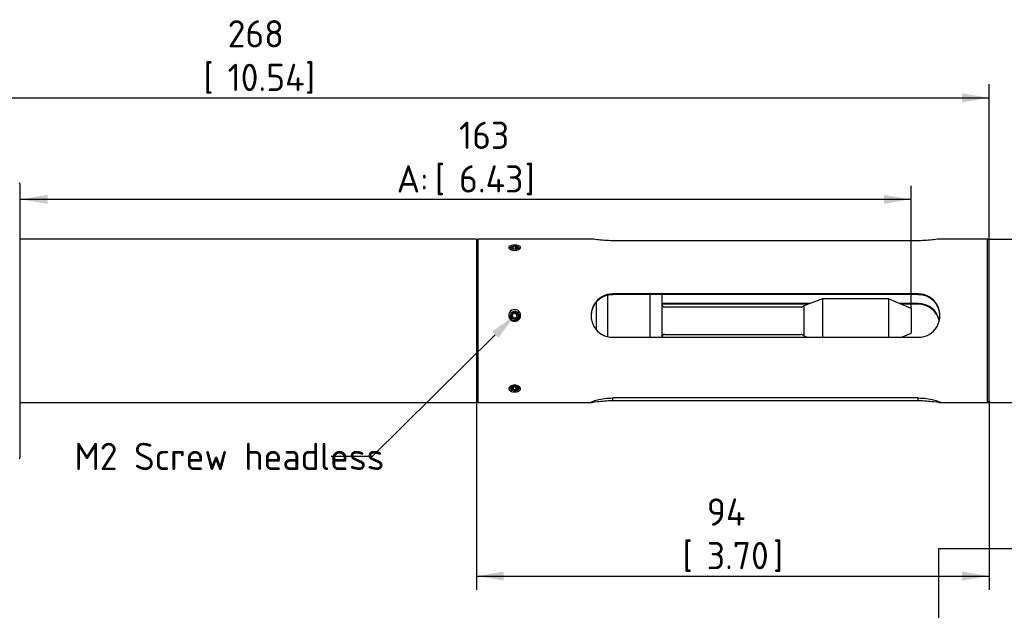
# Paper-space layout 'Sheet1' of a CAD drawing. Header units: millimetres. Extents: x 0 to 296, y -72 to 205.
# Tile 3 of 5: x 100 to 227, y 46 to 122. Entities that reach past the tile are written whole.
import ezdxf
from ezdxf import colors
from ezdxf.entities.mleader import LeaderData, LeaderLine
from ezdxf.enums import TextEntityAlignment as Align
from ezdxf.math import Vec2, Vec3

# ---------------------------------------------------------------- set-up
doc = ezdxf.new("R2010")
doc.units = ezdxf.units.MM
for name, color, linetype in [('92605A911_STAINL', 7, 'Continuous'), ('Default', 7, 'Continuous'), ('SFP-SRX', 7, 'Continuous'), ('SRV-X5-B15T', 7, 'Continuous')]:
    doc.layers.add(name, color=color, linetype=linetype)
doc.styles.add('SEACAD_Solid_Edge_ISO', font='seiso.ttf')
doc.styles.add('SEACAD_Solid_Edge_ISO1_Symbols', font='semeci1.ttf')
doc.dimstyles.new('Rheonics_Publish', dxfattribs={"dimtxt": 3.5, "dimasz": 3.5, "dimexe": 1.75, "dimexo": 0, "dimgap": 0.875, "dimtad": 1, "dimdec": 1, "dimlfac": 1.428571, "dimdsep": 46, "dimtxsty": 'SEACAD_Solid_Edge_ISO', "dimblk1": '_SE_FILLED', "dimblk2": '_SE_FILLED', "dimsah": 1, "dimcen": 1.75, "dimazin": 0, "dimtfac": 0.5, "dimtdec": 3, "dimtmove": 0, "dimatfit": 3, "dimfxl": 1, "dimarcsym": 0})
picture_1 = doc.add_image_def('image1.jpg', size_in_pixel=(1363, 928))

# ---------------------------------------------------------------- blocks, each defined once
blk = doc.blocks.new('SE1')
at = {"layer": '92605A911_STAINL', "color": 7, "linetype": 'Continuous'}
for p, q in [((163.17, 93.01), (163.17, 93.01)), ((163.26, 93.15), (163.24, 93.13)), ((163.51, 92.9), (163.51, 93.18)), ((163.87, 92.9), (163.87, 93.18)), ((164.19, 93.09), (164.12, 93.15)), ((163.17, 84.31), (163.17, 84.31)), ((163.51, 84.58), (163.34, 84.29)), ((163.51, 84.58), (163.51, 84.62)), ((163.87, 84.58), (163.51, 84.58)), ((163.87, 84.58), (163.87, 84.62)), ((164.04, 84.29), (163.87, 84.58)), ((163.17, 74.92), (163.17, 74.91)), ((163.2, 74.78), (163.33, 74.71)), ((163.51, 75.06), (163.51, 74.71)), ((163.87, 75.06), (163.87, 74.71)), ((164.06, 74.71), (164.14, 74.76))]:
    blk.add_line(p, q, dxfattribs=at)
for centre, radius, start, end in [((163.22, 93.04), 0.0739, 212.9993, 238.2513), ((163.61, 84.39), 0.465, 190.2809, 200.9002), ((163.43, 74.99), 0.278, 194.3385, 207.656)]:
    blk.add_arc(centre, radius, start, end, dxfattribs=at)
for centre, major_axis, ratio, start_param, end_param in [((163.69, 93.01), (0.518, 0), 0.442289, 2.625891, 3.304538), ((163.69, 93.03), (0.521, 0.025), 0.370832, 3.123688, 3.286212), ((163.69, 93.04), (0.364, 0), 0.442289, 2.094395, 3.141593), ((163.69, 93.04), (-0.364, 0), 0.442289, 0, 1.047198), ((163.69, 93.04), (0.364, 0), 0.442289, 1.047198, 2.094395), ((163.69, 93.04), (-0.364, 0), 0.442289, 1.047198, 2.094395), ((163.69, 93.04), (0.364, 0), 0.442289, 0, 1.047198), ((163.69, 93.04), (-0.364, 0), 0.442289, 2.094395, 3.141593), ((163.69, 84.31), (0.364, 0), 0.997859, 1.047198, 2.094395), ((163.69, 84.31), (0.518, 0), 0.997859, 2.514926, 3.304538), ((163.69, 84.31), (-0.497, -0.156), 0.988755, 5.981815, 6.144339), ((163.69, 84.31), (0.364, 0), 0.997859, 2.094395, 3.141593), ((163.69, 84.31), (-0.364, 0), 0.997859, 0, 1.047198), ((163.69, 84.31), (-0.364, 0), 0.997859, 1.047198, 2.094395), ((163.69, 84.31), (0.364, 0), 0.997859, 0, 1.047198), ((163.69, 84.31), (-0.364, 0), 0.997859, 2.094395, 3.141593), ((163.69, 74.91), (0.518, 0), 0.55557, 2.514926, 3.304538), ((163.69, 74.89), (0.364, 0), 0.55557, 2.094395, 3.141593), ((163.69, 74.89), (-0.364, 0), 0.55557, 0, 1.047198), ((163.69, 74.89), (0.364, 0), 0.55557, 1.047198, 2.094395), ((163.69, 74.89), (-0.364, 0), 0.55557, 1.047198, 2.094395), ((163.69, 74.89), (0.364, 0), 0.55557, 0, 1.047198), ((163.69, 74.89), (-0.364, 0), 0.55557, 2.094395, 3.141593)]:
    blk.add_ellipse(centre, major_axis=major_axis, ratio=ratio, start_param=start_param, end_param=end_param, dxfattribs=at)
for centre, ratio in [((163.69, 93.04), 0.442289), ((163.69, 84.31), 0.997859), ((163.69, 74.89), 0.55557)]:
    blk.add_ellipse(centre, major_axis=(0.49, 0), ratio=ratio, dxfattribs=at)
for points, knots in [([(163.16, 93), (163.15, 93), (163.15, 93.01), (163.15, 93.03), (163.15, 93.05), (163.18, 93.08), (163.2, 93.09), (163.22, 93.1)], [0, 0, 0, 0, 0.0541992, 0.120176, 0.1986217, 0.290353, 0.4002277, 0.4002277, 0.4002277, 0.4002277]), ([(164.19, 92.78), (164.23, 92.82), (164.28, 92.87), (164.29, 92.97), (164.25, 93.04), (164.2, 93.08), (164.19, 93.09)], [0.4792336, 0.4792336, 0.4792336, 0.4792336, 0.5565572, 0.5886177, 0.6596222, 0.6774507, 0.6774507, 0.6774507, 0.6774507]), ([(163.01, 84.3), (163.02, 84.26), (163.02, 84.18), (163.07, 84.02), (163.2, 83.84), (163.42, 83.69), (163.72, 83.64), (164, 83.74), (164.2, 83.94), (164.28, 84.14), (164.29, 84.34), (164.24, 84.54), (164.1, 84.71), (163.94, 84.81), (163.73, 84.87), (163.46, 84.82), (163.33, 84.68), (163.27, 84.61)], [0, 0, 0, 0, 0.03346, 0.072901, 0.145491, 0.224178, 0.310616, 0.403216, 0.477775, 0.556557, 0.588618, 0.659622, 0.730678, 0.771899, 0.835144, 0.918723, 1, 1, 1, 1]), ([(163.16, 74.93), (163.15, 74.94), (163.15, 74.97), (163.15, 75.01), (163.15, 75.07), (163.18, 75.14), (163.23, 75.22), (163.29, 75.27), (163.31, 75.29)], [0, 0, 0, 0, 0.0541992, 0.120176, 0.1986217, 0.290353, 0.4569458, 0.5564169, 0.5564169, 0.5564169, 0.5564169]), ([(164.15, 74.76), (164.16, 74.77), (164.22, 74.82), (164.28, 74.89), (164.29, 74.99), (164.24, 75.09), (164.1, 75.18), (163.94, 75.23), (163.73, 75.25), (163.46, 75.21), (163.33, 75.12), (163.27, 75.08)], [0.45886, 0.45886, 0.45886, 0.45886, 0.4777754, 0.5565572, 0.5886177, 0.6596222, 0.7306777, 0.7718987, 0.8351438, 0.9187225, 1, 1, 1, 1])]:
    blk.add_open_spline(points, degree=3, knots=knots, dxfattribs=at)
for points, weights in [([(163.51, 93.18), (163.42, 93.03), (163.33, 93.04)], [2.03133692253, 2.34558583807, 2.03133692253]), ([(163.33, 93.04), (163.36, 92.99), (163.39, 92.95)], [2.03133692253, 2.13194620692, 2.16813376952]), ([(163.87, 93.18), (163.69, 93.1), (163.51, 93.18)], [2.03133692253, 2.34558583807, 2.03133692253]), ([(164.05, 93.04), (163.96, 93.03), (163.87, 93.18)], [2.03133692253, 2.34558583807, 2.03133692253]), ([(163.97, 92.93), (164.01, 92.96), (164.05, 93.04)], [2.18842390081, 2.18603466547, 2.03133692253]), ([(163.51, 84.62), (163.42, 84.46), (163.33, 84.31)], [2.03133692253, 2.34558583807, 2.03133692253]), ([(163.33, 84.31), (163.42, 84.14), (163.51, 83.99)], [2.03133692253, 2.34558583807, 2.03133692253]), ([(163.87, 84.62), (163.69, 84.62), (163.51, 84.62)], [2.03133692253, 2.34558583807, 2.03133692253]), ([(163.87, 83.99), (163.69, 83.99), (163.51, 83.99)], [2.03133692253, 2.34558583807, 2.03133692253]), ([(164.05, 84.31), (163.96, 84.46), (163.87, 84.62)], [2.03133692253, 2.34558583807, 2.03133692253]), ([(163.87, 83.99), (163.96, 84.14), (164.05, 84.31)], [2.03133692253, 2.34558583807, 2.03133692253]), ([(163.45, 75.04), (163.39, 75.01), (163.33, 74.89)], [2.16436763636, 2.24998955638, 2.03133692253]), ([(163.33, 74.89), (163.42, 74.88), (163.51, 74.71)], [2.03133692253, 2.34558583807, 2.03133692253]), ([(163.87, 74.71), (163.69, 74.79), (163.51, 74.71)], [2.03133692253, 2.34558583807, 2.03133692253]), ([(163.87, 74.71), (163.96, 74.88), (164.05, 74.89)], [2.03133692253, 2.34558583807, 2.03133692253]), ([(164.05, 74.89), (163.99, 75.01), (163.93, 75.04)], [2.03133692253, 2.25011461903, 2.16426959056])]:
    blk.add_rational_spline(points, weights, degree=2, dxfattribs=at)
blk.add_rational_spline([(163.17, 74.92), (163.17, 75.1), (163.43, 75.21), (163.69, 75.31), (163.95, 75.24), (164.1, 75.21), (164.16, 75.14)], [1, 0.866025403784, 1, 0.866025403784, 1, 0.91965037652, 0.935678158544], degree=2, knots=[0, 0, 0, 0.1666667, 0.1666667, 0.3333333, 0.3333333, 0.4332896, 0.4332896, 0.4332896], dxfattribs=at)
at = {"layer": 'SFP-SRX', "color": 7, "linetype": 'Continuous'}
for p, q in [((159.02, 94.14), (158.81, 93.93)), ((159.02, 73.14), (159.02, 94.14)), ((173.6, 94.14), (159.02, 94.14)), ((215.51, 93.92), (176.31, 93.92)), ((224.4, 94.14), (218.22, 94.14)), ((224.4, 73.14), (224.4, 94.14)), ((224.61, 93.93), (224.4, 94.14)), ((224.61, 73.35), (224.61, 93.93)), ((163.07, 92.86), (163.09, 92.85)), ((176.31, 87), (176.31, 87.09)), ((215.51, 87.09), (176.31, 87.09)), ((215.51, 87), (176.31, 87)), ((215.51, 87), (215.51, 87.09)), ((201.64, 85.86), (182.61, 85.86)), ((201.38, 85.77), (182.61, 85.77)), ((215.51, 85.86), (213.06, 85.86)), ((215.51, 85.77), (213.28, 85.77)), ((215.51, 85.77), (215.51, 85.86)), ((215.51, 81.5), (176.31, 81.5)), ((158.81, 73.35), (159.02, 73.14)), ((176.31, 73.35), (176.31, 73.72)), ((215.51, 73.72), (176.31, 73.72)), ((215.51, 73.35), (176.31, 73.35)), ((215.51, 73.35), (215.51, 73.72)), ((224.4, 73.14), (224.61, 73.35)), ((159.02, 73.14), (173.6, 73.14)), ((218.22, 73.14), (224.4, 73.14))]:
    blk.add_line(p, q, dxfattribs=at)
for centre, radius, start, end in [((176.3, 84.3), 2.79, 89.8891, 270.1109), ((176.3, 84.2), 2.79, 89.8887, 178.4804), ((215.51, 84.3), 2.79, 269.8893, 90.1107), ((215.51, 84.2), 2.79, 1.5452, 90.1115), ((163.71, 84.33), 0.759, 359.1672, 180.8328), ((215.51, 83.07), 2.79, 13.0636, 90.1112), ((215.51, 82.97), 2.79, 14.0636, 90.1111), ((163.71, 84.31), 0.759, 178.8229, 1.1771)]:
    blk.add_arc(centre, radius, start, end, dxfattribs=at)
for points, knots in [([(176.31, 93.92), (175.56, 93.92), (174.84, 93.99), (173.97, 94.1), (173.72, 94.13), (173.59, 94.13)], [0, 0, 0, 0, 0.25, 0.25, 0.4214374, 0.4214374, 0.4214374, 0.4214374]), ([(218.22, 94.13), (218.09, 94.13), (217.84, 94.1), (216.97, 93.99), (216.25, 93.92), (215.51, 93.92)], [0.5791593, 0.5791593, 0.5791593, 0.5791593, 0.75, 0.75, 1, 1, 1, 1]), ([(164.47, 93.05), (164.47, 93.01), (164.43, 92.92), (164.26, 92.79), (164.01, 92.71), (163.71, 92.67), (163.41, 92.71), (163.16, 92.79), (162.98, 92.92), (162.93, 93.05), (162.98, 93.19), (163.16, 93.29), (163.41, 93.35), (163.71, 93.38), (164, 93.35), (164.26, 93.29), (164.42, 93.18), (164.46, 93.1), (164.47, 93.05)], [0, 0, 0, 0, 0.062906, 0.125498, 0.1878, 0.249542, 0.311103, 0.373715, 0.436526, 0.500191, 0.563594, 0.625836, 0.68798, 0.74991, 0.81182, 0.874084, 0.936927, 1, 1, 1, 1]), ([(164.47, 74.91), (164.47, 74.85), (164.43, 74.74), (164.26, 74.61), (164.01, 74.52), (163.71, 74.49), (163.41, 74.52), (163.16, 74.61), (162.98, 74.74), (162.93, 74.9), (162.98, 75.08), (163.16, 75.23), (163.41, 75.33), (163.71, 75.37), (164, 75.33), (164.26, 75.23), (164.42, 75.08), (164.46, 74.96), (164.47, 74.91)], [0, 0, 0, 0, 0.062906, 0.125498, 0.1878, 0.249542, 0.311103, 0.373715, 0.436526, 0.500191, 0.563594, 0.625836, 0.68798, 0.74991, 0.81182, 0.874084, 0.936927, 1, 1, 1, 1]), ([(176.31, 73.35), (175.56, 73.35), (174.84, 73.28), (173.81, 73.15), (173.51, 73.11), (173.51, 73.21), (173.81, 73.34), (174.84, 73.61), (175.56, 73.72), (176.31, 73.72)], [0, 0, 0, 0, 0.25, 0.25, 0.5, 0.5, 0.75, 0.75, 1, 1, 1, 1]), ([(215.51, 73.72), (216.25, 73.72), (216.97, 73.61), (218, 73.34), (218.31, 73.21), (218.31, 73.11), (218.01, 73.15), (216.97, 73.28), (216.25, 73.35), (215.51, 73.35)], [0, 0, 0, 0, 0.25, 0.25, 0.5, 0.5, 0.75, 0.75, 1, 1, 1, 1])]:
    blk.add_open_spline(points, degree=3, knots=knots, dxfattribs=at)
at = {"layer": 'SRV-X5-B15T', "color": 7, "linetype": 'Continuous'}
for p, q in [((100.24, 66.1), (100.24, 101.17)), ((158.81, 94.14), (100.24, 94.14)), ((158.81, 94.14), (158.81, 73.14)), ((174.16, 86.01), (174.16, 82.53)), ((175.61, 86.9), (175.61, 81.6)), ((181.07, 87), (181.07, 81.5)), ((182.61, 87), (182.61, 81.5)), ((203.21, 86.44), (200.81, 85.56)), ((203.21, 86.44), (203.21, 81.5)), ((211.71, 86.44), (203.21, 86.44)), ((211.71, 86.44), (211.71, 81.5)), ((214.6, 85.21), (211.71, 86.44)), ((200.5, 85.39), (182.96, 85.39)), ((200.81, 85.56), (200.81, 81.71)), ((214.6, 85.21), (214.6, 82.06)), ((182.96, 81.89), (200.5, 81.89)), ((200.81, 81.71), (201.38, 81.5)), ((213.28, 81.5), (214.6, 82.06)), ((100.24, 73.14), (158.81, 73.14))]:
    blk.add_line(p, q, dxfattribs=at)
for centre, radius, start, end in [((100.1, 101.17), 0.14, 0, 90), ((182.96, 85.74), 0.35, 180, 270), ((200.5, 85.74), 0.35, 270, 330), ((182.96, 81.54), 0.35, 90, 180), ((200.5, 81.54), 0.35, 30, 90), ((100.1, 66.1), 0.14, 270, 0)]:
    blk.add_arc(centre, radius, start, end, dxfattribs=at)
blk = doc.blocks.new('DMBLK1')
at = {"layer": 'Default', "linetype": 'Continuous'}
for points in [[(162.31, 50.26), (162.31, 51.43), (158.81, 50.84)], [(221.11, 50.26), (224.61, 50.84), (221.11, 51.43)]]:
    blk.add_hatch(color=7, dxfattribs=at).paths.add_polyline_path(points)
at = {"layer": 'Default', "color": 7, "linetype": 'Continuous'}
for p, q in [((224.61, 73.35), (224.61, 49.09)), ((158.81, 73.14), (158.81, 49.09)), ((158.81, 50.84), (224.61, 50.84))]:
    blk.add_line(p, q, dxfattribs=at)
at = {"layer": 'Default', "color": 7, "linetype": 'Continuous', "style": 'SEACAD_Solid_Edge_ISO'}
for s, p in [('94', (188.37, 60.82)), ('[', (185.26, 55.22)), ('3.70', (188.37, 55.22)), (']', (196.88, 55.22))]:
    blk.add_text(s, height=3.5, dxfattribs=at).set_placement(p, align=Align.TOP_LEFT)
blk = doc.blocks.new('_SE_FILLED')
at = {"color": 0}
blk.add_line((0, 0), (-1, 0), dxfattribs=at)
blk.add_solid([(0, 0), (-1, -0.1665), (-1, 0.1665), (0, 0)], dxfattribs=at)
blk = doc.blocks.new('DMBLK2')
at = {"layer": 'Default', "linetype": 'Continuous'}
for points in [[(103.74, 98.66), (103.74, 99.82), (100.24, 99.24)], [(211.1, 98.66), (214.6, 99.24), (211.1, 99.82)]]:
    blk.add_hatch(color=7, dxfattribs=at).paths.add_polyline_path(points)
at = {"layer": 'Default', "color": 7, "linetype": 'Continuous'}
for p, q in [((214.6, 85.21), (214.6, 100.99)), ((100.24, 99.24), (214.6, 99.24))]:
    blk.add_line(p, q, dxfattribs=at)
at = {"layer": 'Default', "color": 7, "linetype": 'Continuous', "style": 'SEACAD_Solid_Edge_ISO'}
for s, p in [('163', (156.57, 109.21)), ('[', (153.47, 103.61)), ('6.43', (156.57, 103.61)), (']', (165.01, 103.61)), ('A:', (148.56, 103.61))]:
    blk.add_text(s, height=3.5, dxfattribs=at).set_placement(p, align=Align.TOP_LEFT)
blk = doc.blocks.new('DMBLK3')
at = {"layer": 'Default', "linetype": 'Continuous'}
for points in [[(40.72, 112.86), (37.22, 112.28), (40.72, 111.69)], [(221.11, 112.86), (221.11, 111.69), (224.61, 112.28)]]:
    blk.add_hatch(color=7, dxfattribs=at).paths.add_polyline_path(points)
at = {"layer": 'Default', "color": 7, "linetype": 'Continuous'}
for p, q in [((37.22, 87.14), (37.22, 114.03)), ((224.61, 93.93), (224.61, 114.03)), ((37.22, 112.28), (224.61, 112.28))]:
    blk.add_line(p, q, dxfattribs=at)
at = {"layer": 'Default', "color": 7, "linetype": 'Continuous', "style": 'SEACAD_Solid_Edge_ISO'}
for s, p in [('268', (126.86, 122.25)), ('[', (123.75, 116.65)), ('10.54', (126.86, 116.65)), (']', (136.8, 116.65))]:
    blk.add_text(s, height=3.5, dxfattribs=at).set_placement(p, align=Align.TOP_LEFT)
blk = doc.blocks.new('DMBLK4')
at = {"layer": 'Default', "linetype": 'Continuous'}
for points in [[(240.63, 90.64), (240.05, 94.14), (239.47, 90.64)], [(240.63, 76.64), (239.47, 76.64), (240.05, 73.14)]]:
    blk.add_hatch(color=7, dxfattribs=at).paths.add_polyline_path(points)
at = {"layer": 'Default', "color": 7, "linetype": 'Continuous'}
for p, q in [((224.4, 94.14), (241.8, 94.14)), ((240.05, 94.14), (240.05, 73.14)), ((224.4, 73.14), (241.8, 73.14))]:
    blk.add_line(p, q, dxfattribs=at)
for s, style, p in [(']', 'SEACAD_Solid_Edge_ISO', (235.68, 91.46)), ('1.18', 'SEACAD_Solid_Edge_ISO', (235.68, 83.99)), ('30', 'SEACAD_Solid_Edge_ISO', (230.08, 83.99)), ('[', 'SEACAD_Solid_Edge_ISO', (235.68, 80.88)), ('O', 'SEACAD_Solid_Edge_ISO1_Symbols', (235.68, 74.54))]:
    blk.add_text(s, height=3.5, rotation=90, dxfattribs=dict(at, style=style)).set_placement(p, align=Align.TOP_LEFT)
blk = doc.blocks.new('Block1')
image = blk.add_image(picture_1, insert=(217.94, -29.22), size_in_units=(77.52, 52.78))
image.dxf.flags = 7

psp = doc.layouts.new('Sheet1')

# ---------------------------------------------------------------- block references
at = {"layer": 'Default'}
psp.add_blockref('SE1', (0, 0), dxfattribs=at)
at = {"layer": 'Default', "color": 7}
psp.add_blockref('Block1', (0.233, 30.843), dxfattribs=at)

# ---------------------------------------------------------------- dimensions: what is measured, and where the dimension line sits
at = {"layer": 'Default', "color": 7, "linetype": 'Continuous'}
for base, p1, p2, text, picture, middle in [((224.607, 112.278), (37.217, 80.136), (224.607, 93.926), '\\A1;<> ', 'DMBLK3', (130.912, 112.278)), ((214.597, 99.239), (100.237, 101.171), (214.597, 85.211), '\\A1;A: <> ', 'DMBLK2', (157.417, 99.239))]:
    dim = psp.add_linear_dim(base=base, p1=p1, p2=p2, text=text, dimstyle='Rheonics_Publish', override={"dimdec": 0, "dimpost": '\\X'}, dxfattribs=at)
    dim.commit()
    dim.dimension.update_dxf_attribs({"geometry": picture, "text_midpoint": middle, "dimtype": 160})
for base, p1, p2, angle, text, picture, middle in [((240.051, 94.136), (218.219, 94.136), (218.219, 73.136), 270, '\\A1;%%C <> ', 'DMBLK4', (240.051, 83.636)), ((158.807, 50.844), (158.807, 73.136), (224.607, 73.346), 0.18286, '\\A1;<> ', 'DMBLK1', (191.707, 50.844))]:
    dim = psp.add_linear_dim(base=base, p1=p1, p2=p2, angle=angle, text=text, dimstyle='Rheonics_Publish', override={"dimpost": '\\X'}, dxfattribs=at)
    dim.commit()
    dim.dimension.update_dxf_attribs({"geometry": picture, "text_midpoint": middle, "dimtype": 161})

# ---------------------------------------------------------------- leaders
ml = psp.add_multileader_mtext('Standard', dxfattribs=at)
ml.set_content('{\\pxsm0.9;\\fSolid Edge ISO|b0||i0||c0|p34;\\W1.;M2 Screw headless\\P}', color=256)
ml.set_leader_properties()
ml.build(insert=Vec2(0, 0))
ml.multileader.update_dxf_attribs({"dogleg_length": 5.25, "arrow_head_size": 3.5})
ctx = ml.context
ctx.base_point, ctx.char_height, ctx.arrow_head_size, ctx.landing_gap_size = Vec3(105.964, 66.204), 3.5, 3.5, 1.225
notes = []
notes.append((ctx, [(0, (1, 1, 0), (145.395, 66.204), (-1, 0), 5.25, [(0, [(163.707, 84.307)], 0, [])])]))
ctx.mtext.insert = Vec3(107.189, 67.963)
for ctx, leaders in notes:
    for number, flags, end, landing, length, lines in leaders:
        leader = LeaderData()
        leader.index, (leader.has_last_leader_line, leader.has_dogleg_vector, leader.attachment_direction) = number, flags
        leader.last_leader_point, leader.dogleg_vector, leader.dogleg_length = Vec3(end), Vec3(landing), length
        for number, points, colour, breaks in lines:
            line = LeaderLine()
            line.index, line.vertices, line.color, line.breaks = number, Vec3.list(points), colors.encode_raw_color(colour), breaks
            leader.lines.append(line)
        ctx.leaders.append(leader)

doc.saveas('drawing.dxf')
